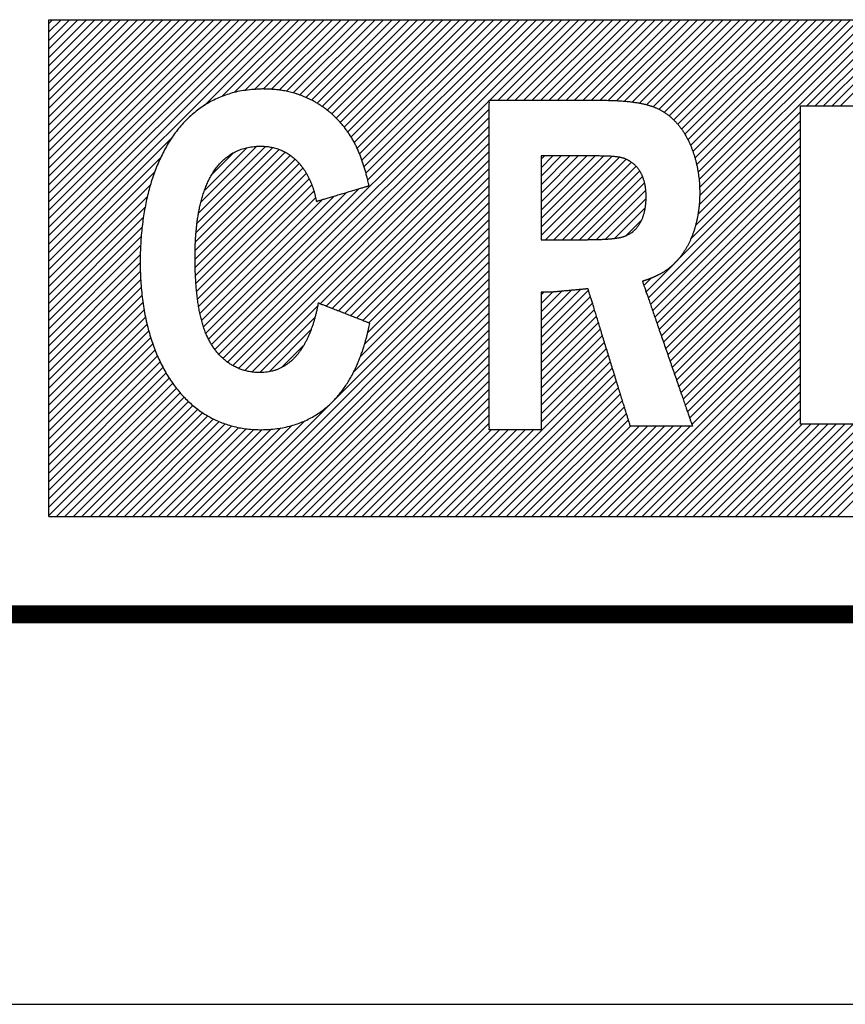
# Model space of a CAD drawing. Header units: millimetres. Extents: x 0 to 420, y -2 to 297.
# Tile 7 of 18: x 363 to 377, y 0 to 16. Entities that reach past the tile are written whole.
import ezdxf

# ---------------------------------------------------------------- set-up
doc = ezdxf.new("R2010")
doc.units = ezdxf.units.MM
doc.header["$LTSCALE"] = 23.1
doc.layers.get('0').update_dxf_attribs({"linetype": 'CONTINUOUS'})

msp = doc.modelspace()

# ---------------------------------------------------------------- linework, layer by layer
at = {"color": 7, "linetype": 'Continuous'}
for p, q in [((363.732, 16.347), (363.795, 16.41)), ((363.732, 16.205), (363.936, 16.41)), ((363.732, 16.064), (364.078, 16.41)), ((363.732, 15.922), (364.219, 16.41)), ((363.732, 15.781), (364.361, 16.41)), ((363.732, 15.64), (364.502, 16.41)), ((363.732, 15.498), (364.643, 16.41)), ((363.732, 15.357), (364.785, 16.41)), ((363.732, 15.215), (364.926, 16.41)), ((363.732, 15.074), (365.068, 16.41)), ((363.732, 14.933), (365.209, 16.41)), ((363.732, 14.791), (365.351, 16.41)), ((363.732, 14.65), (365.492, 16.41)), ((363.732, 14.508), (365.633, 16.41)), ((363.732, 14.367), (365.775, 16.41)), ((363.732, 14.225), (365.916, 16.41)), ((363.732, 14.084), (366.058, 16.41)), ((363.732, 13.943), (366.199, 16.41)), ((363.732, 13.801), (366.34, 16.41)), ((363.732, 13.66), (366.482, 16.41)), ((363.732, 13.518), (366.623, 16.41)), ((363.732, 13.377), (366.765, 16.41)), ((363.732, 13.235), (366.906, 16.41)), ((363.732, 13.094), (367.048, 16.41)), ((363.732, 12.953), (367.189, 16.41)), ((363.732, 12.811), (367.33, 16.41)), ((363.732, 12.67), (367.472, 16.41)), ((363.732, 12.528), (367.613, 16.41)), ((366.327, 14.982), (367.755, 16.41)), ((366.443, 10.997), (371.856, 16.41)), ((366.5, 10.912), (371.997, 16.41)), ((366.564, 10.835), (372.139, 16.41)), ((366.615, 15.129), (367.896, 16.41)), ((366.634, 10.764), (372.28, 16.41)), ((366.822, 15.194), (368.038, 16.41)), ((366.999, 15.229), (368.179, 16.41)), ((367.158, 15.247), (368.32, 16.41)), ((367.306, 15.254), (368.462, 16.41)), ((367.443, 15.25), (368.603, 16.41)), ((367.572, 15.237), (368.745, 16.41)), ((367.693, 15.217), (368.886, 16.41)), ((367.806, 15.189), (369.027, 16.41)), ((367.914, 15.155), (369.169, 16.41)), ((368.015, 15.115), (369.31, 16.41)), ((368.111, 15.069), (369.452, 16.41)), ((368.202, 15.019), (369.593, 16.41)), ((368.288, 14.963), (369.735, 16.41)), ((368.369, 14.903), (369.876, 16.41)), ((368.446, 14.839), (370.017, 16.41)), ((368.519, 14.77), (370.159, 16.41)), ((368.588, 14.698), (370.3, 16.41)), ((368.653, 14.621), (370.442, 16.41)), ((368.714, 14.541), (370.583, 16.41)), ((368.77, 14.455), (370.725, 16.41)), ((368.821, 14.365), (370.866, 16.41)), ((368.869, 14.271), (371.007, 16.41)), ((368.911, 14.172), (371.149, 16.41)), ((368.95, 14.07), (371.29, 16.41)), ((368.985, 13.963), (371.432, 16.41)), ((369.017, 13.854), (371.573, 16.41)), ((369.046, 13.741), (371.714, 16.41)), ((371.079, 15.068), (372.422, 16.41)), ((371.221, 15.068), (372.563, 16.41)), ((371.362, 15.068), (372.704, 16.41)), ((371.504, 15.068), (372.846, 16.41)), ((371.645, 15.068), (372.987, 16.41)), ((371.786, 15.068), (373.129, 16.41)), ((371.928, 15.068), (373.27, 16.41)), ((372.069, 15.068), (373.412, 16.41)), ((372.211, 15.068), (373.553, 16.41)), ((372.352, 15.068), (373.694, 16.41)), ((372.494, 15.068), (373.836, 16.41)), ((372.635, 15.068), (373.977, 16.41)), ((372.776, 15.068), (374.119, 16.41)), ((372.918, 15.068), (374.26, 16.41)), ((373.057, 15.066), (374.401, 16.41)), ((373.193, 15.06), (374.543, 16.41)), ((373.326, 15.051), (374.684, 16.41)), ((373.454, 15.038), (374.826, 16.41)), ((373.576, 15.019), (374.967, 16.41)), ((373.692, 14.993), (375.109, 16.41)), ((373.8, 14.96), (375.25, 16.41)), ((373.9, 14.918), (375.391, 16.41)), ((373.989, 14.866), (375.533, 16.41)), ((374.07, 14.806), (375.674, 16.41)), ((374.145, 14.739), (375.816, 16.41)), ((374.213, 14.666), (375.957, 16.41)), ((374.275, 14.586), (376.099, 16.41)), ((374.33, 14.5), (376.24, 16.41)), ((374.381, 14.409), (376.381, 16.41)), ((374.426, 14.313), (376.523, 16.41)), ((374.465, 14.211), (376.664, 16.41)), ((374.499, 14.103), (376.806, 16.41)), ((374.527, 13.99), (376.947, 16.41)), ((374.55, 13.871), (377.089, 16.41)), ((374.566, 13.746), (377.23, 16.41)), ((374.569, 13.324), (377.654, 16.41)), ((374.576, 13.615), (377.371, 16.41)), ((374.577, 13.474), (377.513, 16.41)), ((376.36, 14.974), (377.796, 16.41)), ((376.501, 14.974), (377.937, 16.41)), ((376.643, 14.974), (378.078, 16.41)), ((376.784, 14.974), (378.22, 16.41)), ((376.925, 14.974), (378.361, 16.41)), ((366.712, 10.701), (371.072, 15.06)), ((376.258, 14.974), (379.243, 14.974)), ((376.258, 9.669), (376.258, 14.974)), ((366.799, 10.645), (371.072, 14.918)), ((366.894, 10.599), (371.072, 14.777)), ((374.548, 13.162), (376.258, 14.872)), ((366.999, 10.563), (371.072, 14.636)), ((374.507, 12.98), (376.258, 14.73)), ((368.252, 11.675), (371.072, 14.494)), ((374.16, 12.35), (376.258, 14.448)), ((374.433, 12.764), (376.258, 14.589)), ((363.732, 12.387), (365.777, 14.433)), ((366.202, 13.019), (367.464, 14.28)), ((366.228, 13.186), (367.341, 14.299)), ((366.267, 13.367), (367.2, 14.3)), ((366.33, 13.571), (367.037, 14.278)), ((368.354, 11.635), (371.072, 14.353)), ((373.721, 11.769), (376.258, 14.306)), ((366.171, 12.564), (367.756, 14.149)), ((366.176, 12.709), (367.669, 14.203)), ((366.186, 12.861), (367.572, 14.247)), ((366.454, 13.836), (366.81, 14.192)), ((368.455, 11.595), (371.072, 14.211)), ((371.935, 14.084), (371.99, 14.139)), ((371.935, 13.943), (372.131, 14.139)), ((371.935, 13.802), (372.272, 14.139)), ((371.935, 13.66), (372.414, 14.139)), ((371.935, 13.519), (372.555, 14.139)), ((371.935, 13.377), (372.697, 14.139)), ((371.935, 13.236), (372.838, 14.139)), ((371.935, 13.095), (372.977, 14.137)), ((371.935, 12.953), (373.113, 14.132)), ((371.935, 12.812), (373.24, 14.117)), ((373.757, 11.664), (376.258, 14.165)), ((363.732, 12.246), (365.597, 14.111)), ((366.17, 12.421), (367.835, 14.086)), ((366.172, 12.282), (367.905, 14.015)), ((368.557, 11.555), (371.072, 14.07)), ((372.008, 12.743), (373.35, 14.085)), ((372.149, 12.743), (373.44, 14.034)), ((372.29, 12.743), (373.517, 13.969)), ((373.793, 11.559), (376.258, 14.023)), ((363.732, 12.104), (365.495, 13.868)), ((366.177, 12.145), (367.968, 13.936)), ((366.184, 12.011), (368.024, 13.85)), ((368.658, 11.515), (371.072, 13.928)), ((368.76, 11.475), (371.072, 13.787)), ((372.432, 12.743), (373.579, 13.89)), ((372.573, 12.743), (373.626, 13.796)), ((373.83, 11.454), (376.258, 13.882)), ((363.732, 11.963), (365.425, 13.656)), ((366.195, 11.881), (368.073, 13.758)), ((366.21, 11.754), (368.114, 13.658)), ((368.861, 11.435), (371.072, 13.646)), ((372.715, 12.744), (373.66, 13.689)), ((373.866, 11.349), (376.258, 13.74)), ((363.732, 11.821), (365.375, 13.464)), ((366.228, 11.631), (368.15, 13.552)), ((366.311, 11.289), (368.494, 13.472)), ((366.349, 11.185), (368.695, 13.532)), ((366.392, 11.088), (368.896, 13.592)), ((368.963, 11.395), (371.072, 13.504)), ((372.859, 12.746), (373.68, 13.567)), ((373.902, 11.244), (376.258, 13.599)), ((373.938, 11.138), (376.258, 13.458)), ((366.251, 11.512), (368.179, 13.44)), ((366.278, 11.398), (368.293, 13.412)), ((369.064, 11.356), (371.072, 13.363)), ((373.006, 12.752), (373.685, 13.43)), ((373.975, 11.033), (376.258, 13.316)), ((363.732, 11.68), (365.337, 13.285)), ((369.047, 11.196), (371.072, 13.221)), ((373.161, 12.766), (373.671, 13.275)), ((374.011, 10.928), (376.258, 13.175)), ((363.732, 11.538), (365.309, 13.116)), ((368.994, 11.003), (371.072, 13.08)), ((373.345, 12.808), (373.614, 13.077)), ((374.047, 10.823), (376.258, 13.033)), ((363.732, 11.397), (365.288, 12.953)), ((368.922, 10.789), (371.072, 12.939)), ((374.083, 10.718), (376.258, 12.892)), ((363.732, 11.256), (365.273, 12.797)), ((363.732, 11.114), (365.262, 12.645)), ((368.486, 10.07), (371.072, 12.656)), ((368.81, 10.535), (371.072, 12.797)), ((374.12, 10.613), (376.258, 12.751)), ((363.732, 10.973), (365.258, 12.499)), ((366.689, 8.132), (371.072, 12.514)), ((374.156, 10.507), (376.258, 12.609)), ((363.732, 10.831), (365.256, 12.356)), ((366.83, 8.132), (371.072, 12.373)), ((373.684, 11.874), (374.155, 12.345)), ((374.192, 10.402), (376.258, 12.468)), ((374.228, 10.297), (376.258, 12.326)), ((363.732, 10.69), (365.258, 12.216)), ((366.972, 8.132), (371.072, 12.231)), ((374.265, 10.192), (376.258, 12.185)), ((363.732, 10.548), (365.265, 12.081)), ((367.113, 8.132), (371.072, 12.09)), ((373.648, 11.98), (373.771, 12.102)), ((374.301, 10.087), (376.258, 12.043)), ((363.732, 10.407), (365.273, 11.948)), ((363.732, 10.266), (365.286, 11.82)), ((367.255, 8.132), (371.072, 11.949)), ((371.935, 11.256), (372.592, 11.913)), ((371.935, 11.115), (372.724, 11.904)), ((371.935, 11.397), (372.436, 11.899)), ((371.935, 11.539), (372.28, 11.885)), ((371.935, 11.68), (372.125, 11.87)), ((371.935, 11.822), (371.982, 11.869)), ((374.337, 9.982), (376.258, 11.902)), ((363.732, 10.124), (365.302, 11.695)), ((367.396, 8.132), (371.072, 11.807)), ((367.537, 8.132), (371.072, 11.666)), ((371.935, 10.973), (372.757, 11.795)), ((371.935, 10.832), (372.79, 11.687)), ((374.374, 9.877), (376.258, 11.761)), ((363.732, 9.983), (365.321, 11.572)), ((367.115, 10.538), (368.211, 11.634)), ((367.679, 8.132), (371.072, 11.524)), ((371.935, 10.69), (372.824, 11.579)), ((374.41, 9.771), (376.258, 11.619)), ((363.732, 9.841), (365.344, 11.454)), ((363.732, 9.7), (365.369, 11.337)), ((367.248, 10.529), (368.167, 11.448)), ((367.82, 8.132), (371.072, 11.383)), ((371.935, 10.549), (372.857, 11.471)), ((371.935, 10.407), (372.89, 11.363)), ((373.053, 8.132), (376.258, 11.336)), ((374.446, 9.666), (376.258, 11.478)), ((363.732, 9.558), (365.398, 11.225)), ((367.402, 10.542), (368.101, 11.241)), ((367.962, 8.132), (371.072, 11.241)), ((371.935, 10.266), (372.923, 11.255)), ((373.194, 8.132), (376.258, 11.195)), ((363.732, 9.417), (365.43, 11.115)), ((363.732, 9.276), (365.465, 11.009)), ((368.103, 8.132), (371.072, 11.1)), ((371.935, 10.125), (372.957, 11.147)), ((371.935, 9.983), (372.99, 11.038)), ((373.336, 8.132), (376.258, 11.053)), ((363.732, 9.134), (365.503, 10.906)), ((367.618, 10.616), (367.973, 10.972)), ((368.245, 8.132), (371.072, 10.959)), ((371.935, 9.842), (373.023, 10.93)), ((373.477, 8.132), (376.258, 10.912)), ((363.732, 8.993), (365.544, 10.805)), ((363.732, 8.851), (365.589, 10.708)), ((368.386, 8.132), (371.072, 10.817)), ((368.527, 8.132), (371.072, 10.676)), ((370.507, 8.132), (373.09, 10.714)), ((371.935, 9.7), (373.056, 10.822)), ((373.619, 8.132), (376.258, 10.771)), ((363.732, 8.71), (365.635, 10.613)), ((363.732, 8.569), (365.686, 10.523)), ((368.669, 8.132), (371.072, 10.534)), ((370.649, 8.132), (373.123, 10.606)), ((373.76, 8.132), (376.258, 10.629)), ((363.732, 8.427), (365.74, 10.435)), ((363.732, 8.286), (365.797, 10.351)), ((368.81, 8.132), (371.072, 10.393)), ((370.79, 8.132), (373.156, 10.498)), ((370.932, 8.132), (373.19, 10.39)), ((373.901, 8.132), (376.258, 10.488)), ((374.043, 8.132), (376.258, 10.346)), ((363.732, 8.144), (365.858, 10.27)), ((363.86, 8.132), (365.921, 10.192)), ((368.952, 8.132), (371.072, 10.252)), ((371.073, 8.132), (373.223, 10.281)), ((374.184, 8.132), (376.258, 10.205)), ((364.002, 8.132), (365.989, 10.119)), ((364.143, 8.132), (366.06, 10.048)), ((366.547, 8.132), (368.453, 10.037)), ((369.093, 8.132), (371.072, 10.11)), ((371.214, 8.132), (373.256, 10.173)), ((371.356, 8.132), (373.289, 10.065)), ((374.326, 8.132), (376.258, 10.064)), ((364.285, 8.132), (366.134, 9.981)), ((364.426, 8.132), (366.214, 9.919)), ((364.568, 8.132), (366.296, 9.86)), ((369.234, 8.132), (371.072, 9.969)), ((371.497, 8.132), (373.323, 9.957)), ((371.639, 8.132), (373.356, 9.849)), ((374.467, 8.132), (376.258, 9.922)), ((364.709, 8.132), (366.383, 9.806)), ((364.85, 8.132), (366.476, 9.757)), ((364.992, 8.132), (366.573, 9.712)), ((366.406, 8.132), (367.998, 9.724)), ((369.376, 8.132), (371.072, 9.827)), ((369.517, 8.132), (371.072, 9.686)), ((371.78, 8.132), (373.389, 9.741)), ((374.608, 8.132), (376.258, 9.781)), ((365.133, 8.132), (366.674, 9.672)), ((365.275, 8.132), (366.783, 9.64)), ((365.416, 8.132), (366.898, 9.613)), ((365.558, 8.132), (367.019, 9.593)), ((365.699, 8.132), (367.147, 9.58)), ((365.84, 8.132), (367.287, 9.578)), ((365.982, 8.132), (367.436, 9.586)), ((366.123, 8.132), (367.598, 9.607)), ((366.265, 8.132), (367.78, 9.647)), ((369.659, 8.132), (371.102, 9.575)), ((369.8, 8.132), (371.243, 9.575)), ((369.942, 8.132), (371.385, 9.575)), ((370.083, 8.132), (371.526, 9.575)), ((370.224, 8.132), (371.668, 9.575)), ((370.366, 8.132), (371.809, 9.575)), ((371.921, 8.132), (373.426, 9.636)), ((372.063, 8.132), (373.567, 9.636)), ((372.204, 8.132), (373.709, 9.636)), ((372.346, 8.132), (373.85, 9.636)), ((372.487, 8.132), (373.992, 9.636)), ((372.629, 8.132), (374.133, 9.636)), ((372.77, 8.132), (374.275, 9.636)), ((372.911, 8.132), (374.416, 9.636)), ((374.75, 8.132), (376.287, 9.669)), ((374.891, 8.132), (376.429, 9.669)), ((375.033, 8.132), (376.57, 9.669)), ((375.174, 8.132), (376.712, 9.669)), ((375.316, 8.132), (376.853, 9.669)), ((375.457, 8.132), (376.994, 9.669)), ((375.598, 8.132), (377.136, 9.669)), ((375.74, 8.132), (377.277, 9.669)), ((375.881, 8.132), (377.419, 9.669)), ((376.023, 8.132), (377.56, 9.669)), ((376.164, 8.132), (377.701, 9.669)), ((379.316, 9.669), (376.258, 9.669)), ((376.306, 8.132), (377.843, 9.669)), ((376.447, 8.132), (377.984, 9.669)), ((376.588, 8.132), (378.126, 9.669)), ((376.73, 8.132), (378.267, 9.669)), ((376.871, 8.132), (378.409, 9.669)), ((0, 0), (420, 0))]:
    msp.add_line(p, q, dxfattribs=at)
at = {"color": 2, "linetype": 'Continuous'}
for p, q in [((363.732, 16.41), (394.306, 16.41)), ((363.732, 8.132), (363.732, 16.41)), ((363.732, 8.132), (394.306, 8.132))]:
    msp.add_line(p, q, dxfattribs=at)
at = {"color": 7, "linetype": 'Continuous', "const_width": 0.3}
msp.add_lwpolyline([(415, 6.5), (5, 6.5)], dxfattribs=at)
at = {"color": 7, "linetype": 'Continuous'}
for points, knots in [([(369.081, 11.349), (369.078, 11.334), (369.071, 11.302), (369.06, 11.253), (369.047, 11.198), (369.033, 11.139), (369.016, 11.076), (368.997, 11.01), (368.976, 10.941), (368.952, 10.869), (368.925, 10.795), (368.895, 10.719), (368.863, 10.642), (368.826, 10.565), (368.786, 10.487), (368.743, 10.41), (368.695, 10.333), (368.643, 10.257), (368.587, 10.183), (368.526, 10.111), (368.46, 10.042), (368.39, 9.975), (368.314, 9.912), (368.233, 9.853), (368.146, 9.799), (368.054, 9.748), (367.956, 9.704), (367.852, 9.665), (367.741, 9.633), (367.623, 9.607), (367.499, 9.589), (367.372, 9.578), (367.247, 9.576), (367.126, 9.58), (367.012, 9.591), (366.903, 9.609), (366.796, 9.634), (366.692, 9.665), (366.591, 9.702), (366.493, 9.745), (366.398, 9.795), (366.306, 9.851), (366.218, 9.913), (366.132, 9.98), (366.05, 10.054), (365.972, 10.133), (365.897, 10.218), (365.826, 10.308), (365.758, 10.404), (365.694, 10.505), (365.635, 10.611), (365.579, 10.723), (365.527, 10.839), (365.48, 10.961), (365.437, 11.087), (365.398, 11.218), (365.364, 11.354), (365.334, 11.494), (365.309, 11.639), (365.288, 11.788), (365.272, 11.941), (365.261, 12.099), (365.256, 12.259), (365.255, 12.416), (365.258, 12.567), (365.265, 12.713), (365.277, 12.857), (365.292, 12.999), (365.311, 13.14), (365.335, 13.278), (365.362, 13.414), (365.394, 13.546), (365.43, 13.676), (365.47, 13.802), (365.515, 13.925), (365.564, 14.044), (365.618, 14.159), (365.675, 14.27), (365.738, 14.376), (365.804, 14.477), (365.876, 14.573), (365.952, 14.664), (366.033, 14.75), (366.118, 14.829), (366.209, 14.903), (366.303, 14.97), (366.403, 15.031), (366.508, 15.086), (366.618, 15.132), (366.731, 15.172), (366.85, 15.206), (366.978, 15.23), (367.109, 15.244), (367.22, 15.252), (367.297, 15.256), (367.342, 15.254), (367.374, 15.253), (367.405, 15.252), (367.436, 15.25), (367.471, 15.248), (367.507, 15.245), (367.544, 15.241), (367.584, 15.236), (367.624, 15.23), (367.666, 15.222), (367.71, 15.213), (367.754, 15.203), (367.8, 15.191), (367.846, 15.178), (367.893, 15.162), (367.941, 15.145), (367.99, 15.126), (368.039, 15.105), (368.089, 15.081), (368.139, 15.055), (368.19, 15.027), (368.24, 14.996), (368.29, 14.963), (368.341, 14.926), (368.391, 14.887), (368.441, 14.845), (368.491, 14.799), (368.54, 14.751), (368.587, 14.701), (368.628, 14.652), (368.662, 14.611), (368.687, 14.579), (368.707, 14.551), (368.725, 14.524), (368.744, 14.496), (368.762, 14.468), (368.78, 14.439), (368.797, 14.41), (368.813, 14.381), (368.829, 14.351), (368.845, 14.321), (368.859, 14.291), (368.874, 14.26), (368.888, 14.229), (368.901, 14.198), (368.914, 14.166), (368.927, 14.134), (368.939, 14.102), (368.95, 14.069), (368.962, 14.036), (368.973, 14.003), (368.983, 13.969), (368.994, 13.935), (369.004, 13.901), (369.014, 13.866), (369.023, 13.831), (369.032, 13.795), (369.041, 13.759), (369.051, 13.722), (369.06, 13.683), (369.066, 13.661), (369.069, 13.638), (369.057, 13.642), (369.046, 13.637), (369.03, 13.631), (369.01, 13.625), (368.985, 13.618), (368.957, 13.61), (368.927, 13.601), (368.893, 13.591), (368.857, 13.58), (368.819, 13.569), (368.78, 13.557), (368.739, 13.545), (368.697, 13.532), (368.655, 13.52), (368.612, 13.507), (368.57, 13.495), (368.528, 13.482), (368.487, 13.47), (368.447, 13.458), (368.408, 13.447), (368.372, 13.436), (368.338, 13.426), (368.307, 13.417), (368.279, 13.408), (368.254, 13.401), (368.232, 13.395), (368.214, 13.391), (368.204, 13.381), (368.188, 13.382), (368.187, 13.411), (368.177, 13.443), (368.167, 13.494), (368.152, 13.548), (368.136, 13.601), (368.118, 13.651), (368.099, 13.699), (368.079, 13.746), (368.057, 13.791), (368.034, 13.834), (368.01, 13.876), (367.984, 13.915), (367.957, 13.953), (367.929, 13.988), (367.9, 14.022), (367.869, 14.054), (367.838, 14.084), (367.805, 14.113), (367.772, 14.139), (367.737, 14.163), (367.702, 14.186), (367.665, 14.206), (367.628, 14.225), (367.589, 14.241), (367.55, 14.256), (367.51, 14.269), (367.47, 14.28), (367.428, 14.288), (367.386, 14.294), (367.344, 14.299), (367.298, 14.304), (367.234, 14.303), (367.149, 14.296), (367.052, 14.284), (366.96, 14.261), (366.877, 14.228), (366.801, 14.19), (366.729, 14.145), (366.664, 14.093), (366.604, 14.036), (366.549, 13.974), (366.498, 13.908), (366.453, 13.837), (366.412, 13.764), (366.375, 13.687), (366.342, 13.608), (366.313, 13.527), (366.287, 13.445), (366.265, 13.363), (366.246, 13.28), (366.229, 13.198), (366.215, 13.116), (366.204, 13.036), (366.195, 12.958), (366.187, 12.883), (366.181, 12.811), (366.177, 12.742), (366.174, 12.678), (366.172, 12.618), (366.171, 12.564), (366.171, 12.516), (366.17, 12.47), (366.17, 12.425), (366.171, 12.378), (366.171, 12.33), (366.172, 12.28), (366.173, 12.23), (366.175, 12.18), (366.177, 12.131), (366.18, 12.082), (366.183, 12.033), (366.186, 11.984), (366.19, 11.935), (366.194, 11.887), (366.199, 11.84), (366.205, 11.792), (366.211, 11.746), (366.217, 11.699), (366.224, 11.653), (366.232, 11.608), (366.24, 11.563), (366.249, 11.519), (366.259, 11.475), (366.269, 11.433), (366.28, 11.39), (366.292, 11.349), (366.304, 11.308), (366.317, 11.269), (366.331, 11.23), (366.346, 11.191), (366.361, 11.154), (366.377, 11.118), (366.394, 11.083), (366.411, 11.051), (366.428, 11.021), (366.445, 10.992), (366.463, 10.964), (366.482, 10.936), (366.502, 10.909), (366.522, 10.883), (366.544, 10.857), (366.566, 10.832), (366.589, 10.808), (366.612, 10.784), (366.637, 10.762), (366.662, 10.74), (366.688, 10.719), (366.715, 10.699), (366.742, 10.68), (366.77, 10.662), (366.799, 10.645), (366.829, 10.629), (366.859, 10.614), (366.89, 10.6), (366.922, 10.587), (366.955, 10.575), (366.988, 10.565), (367.022, 10.556), (367.056, 10.548), (367.092, 10.541), (367.128, 10.536), (367.163, 10.532), (367.2, 10.529), (367.242, 10.528), (367.29, 10.529), (367.344, 10.532), (367.397, 10.54), (367.448, 10.55), (367.497, 10.564), (367.545, 10.581), (367.59, 10.601), (367.634, 10.624), (367.676, 10.649), (367.717, 10.677), (367.755, 10.707), (367.792, 10.74), (367.827, 10.775), (367.861, 10.813), (367.893, 10.852), (367.924, 10.894), (367.953, 10.937), (367.98, 10.982), (368.006, 11.028), (368.031, 11.077), (368.055, 11.126), (368.077, 11.177), (368.097, 11.229), (368.117, 11.282), (368.135, 11.337), (368.152, 11.392), (368.168, 11.447), (368.182, 11.505), (368.196, 11.562), (368.206, 11.616), (368.218, 11.653), (368.216, 11.685), (368.234, 11.69), (368.242, 11.676), (368.259, 11.671), (368.279, 11.664), (368.303, 11.655), (368.33, 11.644), (368.36, 11.632), (368.393, 11.619), (368.429, 11.605), (368.466, 11.591), (368.504, 11.576), (368.544, 11.56), (368.585, 11.544), (368.627, 11.527), (368.669, 11.511), (368.71, 11.495), (368.751, 11.479), (368.791, 11.463), (368.83, 11.448), (368.868, 11.433), (368.903, 11.419), (368.937, 11.406), (368.967, 11.394), (368.995, 11.383), (369.019, 11.373), (369.041, 11.365), (369.061, 11.357), (369.075, 11.351), (369.081, 11.349)], [0, 0, 0, 0, 0.001994, 0.004202, 0.006641, 0.009284, 0.012119, 0.015116, 0.018274, 0.021568, 0.02499, 0.028522, 0.032152, 0.03587, 0.039668, 0.043532, 0.047456, 0.051441, 0.055479, 0.059565, 0.063711, 0.067913, 0.072184, 0.076529, 0.080968, 0.085514, 0.090192, 0.095007, 0.099985, 0.105195, 0.110694, 0.116298, 0.121797, 0.127055, 0.131986, 0.136739, 0.141471, 0.14618, 0.150856, 0.155502, 0.160153, 0.164814, 0.169502, 0.174225, 0.178997, 0.183833, 0.18874, 0.19373, 0.198809, 0.20399, 0.20928, 0.214683, 0.220211, 0.225868, 0.231658, 0.237588, 0.243661, 0.249887, 0.256269, 0.2628, 0.269483, 0.276356, 0.283399, 0.290312, 0.296801, 0.303074, 0.309346, 0.3156, 0.321763, 0.327845, 0.33385, 0.339776, 0.345618, 0.351379, 0.357047, 0.362631, 0.36813, 0.373549, 0.378886, 0.384152, 0.389349, 0.394491, 0.39959, 0.404656, 0.409702, 0.414744, 0.419801, 0.424911, 0.430109, 0.435323, 0.440552, 0.446174, 0.45235, 0.457657, 0.460689, 0.462318, 0.4636, 0.464872, 0.466268, 0.46777, 0.469343, 0.470985, 0.472701, 0.474489, 0.476346, 0.478264, 0.480247, 0.482288, 0.484386, 0.486545, 0.488762, 0.491035, 0.493367, 0.495754, 0.498199, 0.500705, 0.503272, 0.5059, 0.508603, 0.511365, 0.514194, 0.51712, 0.520159, 0.523201, 0.52607, 0.52845, 0.530088, 0.531413, 0.532846, 0.534353, 0.535825, 0.537278, 0.538735, 0.540197, 0.541656, 0.543118, 0.544582, 0.546051, 0.547524, 0.549003, 0.550486, 0.551974, 0.553476, 0.554981, 0.556496, 0.558024, 0.559559, 0.561106, 0.562659, 0.564233, 0.56583, 0.56741, 0.568963, 0.57064, 0.572508, 0.573929, 0.574342, 0.574647, 0.575181, 0.575936, 0.576877, 0.577979, 0.579242, 0.580643, 0.582169, 0.583804, 0.58553, 0.587328, 0.589186, 0.591084, 0.593009, 0.594943, 0.596868, 0.598775, 0.600642, 0.60245, 0.60419, 0.605838, 0.607382, 0.60881, 0.610094, 0.611228, 0.612187, 0.612974, 0.613584, 0.613955, 0.614842, 0.616488, 0.618823, 0.621394, 0.623794, 0.626072, 0.628324, 0.630545, 0.632712, 0.634836, 0.636913, 0.638955, 0.64096, 0.642933, 0.644872, 0.646789, 0.648678, 0.650546, 0.652396, 0.654231, 0.65606, 0.657874, 0.659688, 0.661496, 0.663314, 0.665124, 0.666939, 0.668788, 0.67069, 0.672505, 0.674244, 0.676754, 0.68079, 0.685362, 0.689441, 0.69318, 0.696879, 0.700546, 0.704152, 0.70774, 0.711326, 0.71494, 0.718574, 0.72224, 0.725936, 0.729649, 0.733376, 0.737108, 0.740829, 0.744522, 0.748176, 0.751766, 0.75528, 0.758696, 0.76199, 0.765144, 0.768133, 0.770945, 0.773561, 0.775919, 0.777969, 0.779879, 0.781812, 0.783835, 0.78598, 0.788169, 0.790341, 0.792487, 0.794634, 0.796778, 0.798909, 0.801029, 0.803142, 0.805235, 0.807317, 0.809389, 0.811438, 0.813472, 0.815489, 0.817484, 0.819462, 0.821421, 0.823355, 0.825271, 0.827159, 0.829028, 0.830875, 0.832694, 0.834492, 0.836268, 0.838018, 0.839746, 0.841424, 0.843024, 0.844505, 0.845942, 0.847391, 0.848851, 0.850308, 0.85176, 0.853206, 0.854655, 0.856101, 0.857551, 0.858998, 0.860445, 0.861893, 0.863342, 0.864793, 0.866248, 0.867706, 0.869171, 0.870643, 0.872119, 0.873605, 0.875104, 0.876614, 0.878136, 0.879664, 0.881224, 0.882821, 0.88439, 0.88591, 0.887643, 0.889832, 0.89223, 0.894562, 0.896825, 0.899039, 0.901227, 0.903382, 0.905522, 0.907651, 0.909776, 0.911909, 0.914053, 0.916212, 0.918394, 0.920601, 0.92283, 0.925092, 0.927381, 0.9297, 0.932048, 0.934429, 0.936837, 0.939271, 0.941736, 0.944227, 0.946722, 0.949221, 0.951787, 0.954447, 0.956903, 0.958796, 0.959888, 0.960229, 0.96084, 0.961602, 0.962536, 0.963652, 0.964926, 0.966341, 0.967878, 0.969525, 0.971262, 0.973075, 0.974951, 0.976864, 0.978805, 0.980755, 0.982701, 0.984619, 0.986503, 0.988327, 0.990078, 0.991737, 0.993301, 0.994742, 0.996034, 0.997146, 0.998148, 0.999105, 1, 1, 1, 1]), ([(373.925, 12.175), (373.938, 12.182), (373.965, 12.198), (374.004, 12.222), (374.042, 12.249), (374.079, 12.277), (374.115, 12.307), (374.149, 12.339), (374.182, 12.372), (374.214, 12.407), (374.244, 12.443), (374.274, 12.481), (374.302, 12.521), (374.328, 12.561), (374.354, 12.604), (374.378, 12.647), (374.401, 12.692), (374.422, 12.738), (374.442, 12.785), (374.461, 12.833), (374.479, 12.883), (374.495, 12.933), (374.509, 12.984), (374.523, 13.036), (374.535, 13.089), (374.545, 13.143), (374.554, 13.198), (374.562, 13.253), (374.568, 13.309), (374.573, 13.366), (374.576, 13.423), (374.578, 13.48), (374.578, 13.536), (374.577, 13.59), (374.575, 13.644), (374.572, 13.697), (374.567, 13.751), (374.56, 13.805), (374.553, 13.859), (374.544, 13.913), (374.533, 13.967), (374.521, 14.021), (374.507, 14.074), (374.493, 14.127), (374.476, 14.179), (374.458, 14.231), (374.439, 14.282), (374.418, 14.332), (374.395, 14.381), (374.371, 14.43), (374.345, 14.477), (374.318, 14.522), (374.289, 14.567), (374.258, 14.61), (374.225, 14.652), (374.191, 14.692), (374.155, 14.73), (374.118, 14.766), (374.078, 14.801), (374.037, 14.833), (373.994, 14.863), (373.95, 14.891), (373.909, 14.913), (373.877, 14.929), (373.856, 14.939), (373.842, 14.943), (373.829, 14.948), (373.814, 14.955), (373.797, 14.961), (373.78, 14.967), (373.762, 14.973), (373.743, 14.979), (373.723, 14.985), (373.701, 14.991), (373.678, 14.997), (373.654, 15.002), (373.629, 15.008), (373.602, 15.014), (373.574, 15.019), (373.544, 15.025), (373.512, 15.03), (373.478, 15.035), (373.443, 15.039), (373.406, 15.044), (373.367, 15.048), (373.325, 15.052), (373.282, 15.055), (373.236, 15.058), (373.188, 15.061), (373.138, 15.063), (373.086, 15.065), (373.028, 15.066), (372.97, 15.067), (372.923, 15.068), (372.894, 15.068), (372.874, 15.068), (372.851, 15.068), (372.819, 15.068), (372.777, 15.068), (372.727, 15.068), (372.671, 15.068), (372.607, 15.068), (372.538, 15.068), (372.464, 15.068), (372.385, 15.068), (372.303, 15.068), (372.219, 15.068), (372.132, 15.068), (372.044, 15.068), (371.955, 15.068), (371.867, 15.068), (371.78, 15.068), (371.694, 15.068), (371.611, 15.068), (371.531, 15.068), (371.455, 15.068), (371.384, 15.068), (371.319, 15.068), (371.259, 15.068), (371.207, 15.068), (371.162, 15.068), (371.126, 15.068), (371.098, 15.067), (371.083, 15.066), (371.068, 15.07), (371.076, 15.037), (371.069, 15), (371.073, 14.917), (371.071, 14.814), (371.072, 14.682), (371.072, 14.528), (371.072, 14.352), (371.072, 14.157), (371.072, 13.945), (371.072, 13.718), (371.072, 13.479), (371.072, 13.23), (371.072, 12.973), (371.072, 12.71), (371.072, 12.444), (371.072, 12.177), (371.072, 11.912), (371.072, 11.649), (371.072, 11.393), (371.072, 11.145), (371.072, 10.906), (371.072, 10.681), (371.072, 10.47), (371.072, 10.276), (371.072, 10.102), (371.072, 9.949), (371.071, 9.819), (371.073, 9.717), (371.07, 9.642), (371.075, 9.601), (371.068, 9.577), (371.077, 9.571), (371.085, 9.577), (371.098, 9.575), (371.116, 9.575), (371.137, 9.574), (371.163, 9.575), (371.191, 9.575), (371.222, 9.575), (371.256, 9.575), (371.292, 9.575), (371.33, 9.575), (371.37, 9.575), (371.41, 9.575), (371.452, 9.575), (371.493, 9.575), (371.535, 9.575), (371.577, 9.575), (371.618, 9.575), (371.658, 9.575), (371.697, 9.575), (371.734, 9.575), (371.769, 9.575), (371.801, 9.575), (371.831, 9.575), (371.858, 9.575), (371.881, 9.575), (371.9, 9.575), (371.916, 9.574), (371.926, 9.575), (371.933, 9.573), (371.937, 9.58), (371.933, 9.593), (371.935, 9.618), (371.934, 9.656), (371.935, 9.705), (371.935, 9.764), (371.935, 9.833), (371.935, 9.91), (371.935, 9.995), (371.935, 10.087), (371.935, 10.184), (371.935, 10.286), (371.935, 10.391), (371.935, 10.5), (371.935, 10.61), (371.935, 10.722), (371.935, 10.833), (371.935, 10.943), (371.935, 11.052), (371.935, 11.158), (371.935, 11.26), (371.935, 11.357), (371.935, 11.448), (371.935, 11.533), (371.935, 11.611), (371.935, 11.679), (371.935, 11.739), (371.934, 11.788), (371.935, 11.825), (371.934, 11.851), (371.935, 11.863), (371.934, 11.869), (371.936, 11.869), (371.939, 11.869), (371.942, 11.869), (371.946, 11.869), (371.95, 11.869), (371.956, 11.869), (371.962, 11.869), (371.968, 11.869), (371.975, 11.869), (371.983, 11.869), (371.99, 11.869), (371.999, 11.869), (372.007, 11.869), (372.015, 11.869), (372.024, 11.869), (372.032, 11.869), (372.04, 11.869), (372.049, 11.869), (372.057, 11.869), (372.064, 11.869), (372.071, 11.869), (372.078, 11.869), (372.085, 11.869), (372.09, 11.869), (372.095, 11.869), (372.1, 11.869), (372.103, 11.869), (372.106, 11.869), (372.107, 11.869), (372.109, 11.869), (372.111, 11.869), (372.116, 11.87), (372.124, 11.87), (372.136, 11.871), (372.15, 11.873), (372.167, 11.874), (372.186, 11.876), (372.208, 11.878), (372.231, 11.88), (372.256, 11.882), (372.283, 11.885), (372.31, 11.887), (372.339, 11.89), (372.368, 11.892), (372.397, 11.895), (372.427, 11.898), (372.456, 11.901), (372.485, 11.903), (372.514, 11.906), (372.541, 11.908), (372.568, 11.911), (372.593, 11.913), (372.616, 11.915), (372.638, 11.917), (372.658, 11.919), (372.675, 11.921), (372.689, 11.922), (372.701, 11.923), (372.709, 11.923), (372.714, 11.925), (372.72, 11.924), (372.719, 11.91), (372.729, 11.892), (372.738, 11.856), (372.752, 11.811), (372.769, 11.755), (372.79, 11.689), (372.813, 11.614), (372.838, 11.532), (372.866, 11.442), (372.895, 11.347), (372.926, 11.247), (372.958, 11.142), (372.991, 11.035), (373.025, 10.925), (373.059, 10.814), (373.093, 10.703), (373.127, 10.593), (373.161, 10.484), (373.193, 10.377), (373.225, 10.274), (373.255, 10.176), (373.284, 10.083), (373.311, 9.996), (373.335, 9.916), (373.357, 9.845), (373.376, 9.783), (373.392, 9.73), (373.405, 9.689), (373.414, 9.66), (373.418, 9.645), (373.421, 9.635), (373.429, 9.635), (373.44, 9.636), (373.457, 9.636), (373.478, 9.636), (373.505, 9.636), (373.535, 9.636), (373.57, 9.636), (373.608, 9.636), (373.649, 9.636), (373.693, 9.636), (373.739, 9.636), (373.786, 9.636), (373.835, 9.636), (373.885, 9.636), (373.935, 9.636), (373.985, 9.636), (374.035, 9.636), (374.084, 9.636), (374.132, 9.636), (374.178, 9.636), (374.222, 9.636), (374.264, 9.636), (374.302, 9.636), (374.337, 9.636), (374.369, 9.636), (374.396, 9.636), (374.418, 9.637), (374.436, 9.636), (374.447, 9.636), (374.457, 9.635), (374.455, 9.645), (374.448, 9.658), (374.439, 9.688), (374.424, 9.729), (374.406, 9.782), (374.384, 9.846), (374.358, 9.92), (374.33, 10.003), (374.299, 10.093), (374.265, 10.191), (374.23, 10.294), (374.192, 10.402), (374.154, 10.513), (374.114, 10.628), (374.074, 10.744), (374.034, 10.862), (373.993, 10.979), (373.953, 11.095), (373.914, 11.209), (373.876, 11.319), (373.839, 11.426), (373.804, 11.527), (373.771, 11.623), (373.741, 11.711), (373.713, 11.791), (373.689, 11.862), (373.668, 11.923), (373.651, 11.972), (373.637, 12.011), (373.63, 12.033), (373.624, 12.05), (373.633, 12.054), (373.641, 12.056), (373.651, 12.06), (373.662, 12.063), (373.672, 12.066), (373.682, 12.069), (373.692, 12.073), (373.702, 12.076), (373.712, 12.08), (373.722, 12.083), (373.732, 12.087), (373.742, 12.091), (373.752, 12.094), (373.761, 12.098), (373.771, 12.102), (373.781, 12.106), (373.791, 12.11), (373.801, 12.114), (373.81, 12.119), (373.82, 12.123), (373.83, 12.127), (373.839, 12.132), (373.849, 12.136), (373.859, 12.141), (373.868, 12.145), (373.877, 12.15), (373.889, 12.156), (373.905, 12.165), (373.918, 12.171), (373.925, 12.175)], [0, 0, 0, 0, 0.002127, 0.004247, 0.006371, 0.008495, 0.010625, 0.012769, 0.014924, 0.017091, 0.019274, 0.021473, 0.023692, 0.02593, 0.02819, 0.030475, 0.032782, 0.035107, 0.037459, 0.039838, 0.042237, 0.044657, 0.047105, 0.049579, 0.052072, 0.054592, 0.057137, 0.059699, 0.062281, 0.064897, 0.06755, 0.070177, 0.072724, 0.075208, 0.077661, 0.080117, 0.082597, 0.085092, 0.087601, 0.090114, 0.092635, 0.095155, 0.097683, 0.100206, 0.102723, 0.105234, 0.10774, 0.110238, 0.112723, 0.115198, 0.117659, 0.120111, 0.122551, 0.12498, 0.127399, 0.129808, 0.132214, 0.134616, 0.13701, 0.139419, 0.14184, 0.14425, 0.146551, 0.148316, 0.149176, 0.149668, 0.150334, 0.151142, 0.151944, 0.152765, 0.153636, 0.15456, 0.155528, 0.156547, 0.15762, 0.158753, 0.159949, 0.161206, 0.162538, 0.163937, 0.165411, 0.166965, 0.168599, 0.170322, 0.172131, 0.174035, 0.176029, 0.178131, 0.180356, 0.18264, 0.184973, 0.18759, 0.190573, 0.193011, 0.194062, 0.194617, 0.195659, 0.19721, 0.199143, 0.201415, 0.204035, 0.206955, 0.21014, 0.213555, 0.217167, 0.22094, 0.224841, 0.228829, 0.232882, 0.236958, 0.24102, 0.245041, 0.248979, 0.252806, 0.256483, 0.25998, 0.263253, 0.266282, 0.269018, 0.271441, 0.273497, 0.275177, 0.276435, 0.27722, 0.277501, 0.27819, 0.280352, 0.283918, 0.288792, 0.294823, 0.301965, 0.310071, 0.319076, 0.328834, 0.33928, 0.350286, 0.361761, 0.373589, 0.385673, 0.39791, 0.410197, 0.422428, 0.434495, 0.446304, 0.457742, 0.468712, 0.479098, 0.48882, 0.497747, 0.505797, 0.512824, 0.518809, 0.523601, 0.527025, 0.528889, 0.529642, 0.529852, 0.530244, 0.530851, 0.531659, 0.532655, 0.533807, 0.53512, 0.536561, 0.538121, 0.539783, 0.541532, 0.543349, 0.545217, 0.547122, 0.54905, 0.550977, 0.552896, 0.554782, 0.556627, 0.558408, 0.560111, 0.561722, 0.563223, 0.564595, 0.565821, 0.566895, 0.56779, 0.568492, 0.568979, 0.569254, 0.569392, 0.569893, 0.571059, 0.572816, 0.575088, 0.577819, 0.580995, 0.584557, 0.588472, 0.592686, 0.597161, 0.601851, 0.606717, 0.611715, 0.616796, 0.621923, 0.627049, 0.63213, 0.637124, 0.641994, 0.646684, 0.651159, 0.655373, 0.659288, 0.66285, 0.666026, 0.668757, 0.671029, 0.672786, 0.673948, 0.674453, 0.674573, 0.674629, 0.67473, 0.674872, 0.675051, 0.675267, 0.675515, 0.67579, 0.676093, 0.676419, 0.676759, 0.677121, 0.677493, 0.67787, 0.67826, 0.678645, 0.679035, 0.679421, 0.679797, 0.68016, 0.680513, 0.680848, 0.681165, 0.681454, 0.681716, 0.68195, 0.682152, 0.682317, 0.682436, 0.682501, 0.682547, 0.682639, 0.682837, 0.68322, 0.683755, 0.684418, 0.685201, 0.686096, 0.687091, 0.688174, 0.689327, 0.690548, 0.69182, 0.693134, 0.694479, 0.695839, 0.697208, 0.698568, 0.699913, 0.701227, 0.702504, 0.70373, 0.704891, 0.705979, 0.706979, 0.707882, 0.708679, 0.709348, 0.709892, 0.710288, 0.710528, 0.710613, 0.710981, 0.712014, 0.713661, 0.715871, 0.718574, 0.721758, 0.725354, 0.729331, 0.733638, 0.738229, 0.74306, 0.748093, 0.753265, 0.758547, 0.763891, 0.769245, 0.774568, 0.779816, 0.784939, 0.789896, 0.794645, 0.799129, 0.803318, 0.807149, 0.810597, 0.813588, 0.81612, 0.81813, 0.819529, 0.820226, 0.820499, 0.820762, 0.82125, 0.822012, 0.823022, 0.824243, 0.825656, 0.827253, 0.829007, 0.830898, 0.832908, 0.835019, 0.837209, 0.839458, 0.841748, 0.844061, 0.846375, 0.848669, 0.850923, 0.853126, 0.855247, 0.857275, 0.859185, 0.860961, 0.862581, 0.864027, 0.86528, 0.866317, 0.867125, 0.867672, 0.867957, 0.868145, 0.868811, 0.870207, 0.872254, 0.87487, 0.877987, 0.881596, 0.885621, 0.890033, 0.894773, 0.899798, 0.905051, 0.910498, 0.916076, 0.921747, 0.927456, 0.933156, 0.938802, 0.944347, 0.949736, 0.954927, 0.959869, 0.96451, 0.968812, 0.972711, 0.976177, 0.979142, 0.981585, 0.983446, 0.984645, 0.985124, 0.985393, 0.98584, 0.986364, 0.986859, 0.987332, 0.987817, 0.988306, 0.988791, 0.989277, 0.989761, 0.990249, 0.990735, 0.991221, 0.991709, 0.992193, 0.992679, 0.993165, 0.993652, 0.994137, 0.994629, 0.995113, 0.995598, 0.996089, 0.996594, 0.997064, 0.997493, 0.998045, 0.998893, 1, 1, 1, 1]), ([(371.935, 12.743), (371.935, 12.745), (371.935, 12.75), (371.935, 12.762), (371.935, 12.781), (371.935, 12.807), (371.935, 12.84), (371.935, 12.878), (371.935, 12.922), (371.935, 12.97), (371.935, 13.022), (371.935, 13.078), (371.935, 13.137), (371.935, 13.199), (371.935, 13.263), (371.935, 13.328), (371.935, 13.394), (371.935, 13.46), (371.935, 13.527), (371.935, 13.592), (371.935, 13.656), (371.935, 13.719), (371.935, 13.779), (371.935, 13.837), (371.935, 13.891), (371.935, 13.941), (371.935, 13.986), (371.935, 14.027), (371.935, 14.062), (371.935, 14.091), (371.934, 14.113), (371.936, 14.128), (371.933, 14.136), (371.936, 14.14), (371.941, 14.139), (371.949, 14.14), (371.96, 14.139), (371.975, 14.14), (371.992, 14.139), (372.012, 14.139), (372.034, 14.139), (372.059, 14.139), (372.085, 14.139), (372.114, 14.139), (372.143, 14.139), (372.173, 14.139), (372.205, 14.139), (372.237, 14.139), (372.269, 14.139), (372.301, 14.139), (372.333, 14.139), (372.365, 14.139), (372.395, 14.139), (372.425, 14.139), (372.454, 14.139), (372.48, 14.139), (372.506, 14.139), (372.529, 14.139), (372.549, 14.139), (372.568, 14.139), (372.583, 14.139), (372.594, 14.139), (372.603, 14.139), (372.616, 14.139), (372.64, 14.139), (372.677, 14.139), (372.723, 14.139), (372.771, 14.139), (372.818, 14.139), (372.861, 14.139), (372.902, 14.138), (372.941, 14.138), (372.977, 14.137), (373.012, 14.136), (373.044, 14.135), (373.075, 14.134), (373.104, 14.132), (373.131, 14.131), (373.157, 14.128), (373.181, 14.126), (373.204, 14.123), (373.226, 14.12), (373.247, 14.116), (373.266, 14.112), (373.285, 14.107), (373.303, 14.102), (373.32, 14.097), (373.337, 14.091), (373.353, 14.084), (373.368, 14.077), (373.384, 14.069), (373.399, 14.06), (373.414, 14.051), (373.429, 14.042), (373.444, 14.031), (373.459, 14.02), (373.474, 14.008), (373.489, 13.996), (373.503, 13.983), (373.516, 13.969), (373.53, 13.956), (373.542, 13.941), (373.554, 13.926), (373.565, 13.911), (373.575, 13.895), (373.586, 13.879), (373.595, 13.862), (373.604, 13.845), (373.613, 13.828), (373.621, 13.81), (373.628, 13.792), (373.635, 13.774), (373.641, 13.755), (373.647, 13.736), (373.653, 13.717), (373.658, 13.698), (373.663, 13.678), (373.667, 13.658), (373.67, 13.638), (373.674, 13.618), (373.677, 13.597), (373.679, 13.577), (373.681, 13.556), (373.683, 13.535), (373.684, 13.514), (373.685, 13.493), (373.685, 13.472), (373.685, 13.453), (373.685, 13.435), (373.685, 13.418), (373.684, 13.4), (373.683, 13.381), (373.681, 13.361), (373.68, 13.34), (373.677, 13.319), (373.675, 13.297), (373.671, 13.274), (373.667, 13.251), (373.662, 13.228), (373.657, 13.204), (373.651, 13.181), (373.644, 13.157), (373.636, 13.133), (373.628, 13.109), (373.618, 13.085), (373.607, 13.062), (373.596, 13.039), (373.583, 13.016), (373.569, 12.994), (373.555, 12.972), (373.538, 12.951), (373.521, 12.93), (373.502, 12.911), (373.482, 12.892), (373.461, 12.874), (373.437, 12.857), (373.413, 12.842), (373.388, 12.828), (373.365, 12.816), (373.344, 12.807), (373.326, 12.8), (373.309, 12.795), (373.291, 12.79), (373.271, 12.785), (373.251, 12.78), (373.23, 12.776), (373.207, 12.772), (373.184, 12.769), (373.16, 12.765), (373.136, 12.762), (373.111, 12.76), (373.085, 12.757), (373.058, 12.755), (373.032, 12.753), (373.004, 12.751), (372.977, 12.75), (372.949, 12.749), (372.921, 12.748), (372.893, 12.747), (372.865, 12.746), (372.836, 12.745), (372.808, 12.744), (372.78, 12.744), (372.752, 12.744), (372.724, 12.744), (372.697, 12.743), (372.67, 12.743), (372.642, 12.743), (372.616, 12.743), (372.594, 12.743), (372.58, 12.743), (372.572, 12.743), (372.564, 12.743), (372.554, 12.743), (372.541, 12.743), (372.524, 12.743), (372.506, 12.743), (372.485, 12.743), (372.462, 12.743), (372.437, 12.743), (372.411, 12.743), (372.383, 12.743), (372.354, 12.743), (372.325, 12.743), (372.295, 12.743), (372.264, 12.743), (372.234, 12.743), (372.203, 12.743), (372.173, 12.743), (372.144, 12.743), (372.116, 12.743), (372.089, 12.743), (372.063, 12.743), (372.039, 12.743), (372.017, 12.743), (371.997, 12.743), (371.979, 12.743), (371.963, 12.743), (371.949, 12.743), (371.939, 12.743), (371.935, 12.743)], [0, 0, 0, 0, 0.00078, 0.002825, 0.006205, 0.010763, 0.016447, 0.023102, 0.030676, 0.039064, 0.04818, 0.057903, 0.06818, 0.078891, 0.089966, 0.101283, 0.112756, 0.124299, 0.135806, 0.14721, 0.158389, 0.169273, 0.179741, 0.189723, 0.199099, 0.207817, 0.215755, 0.222826, 0.228909, 0.23397, 0.237904, 0.240538, 0.241684, 0.24205, 0.242795, 0.244164, 0.24614, 0.248671, 0.251704, 0.255187, 0.259104, 0.263367, 0.267977, 0.272848, 0.27796, 0.283263, 0.288705, 0.294251, 0.299832, 0.30543, 0.310993, 0.31647, 0.321808, 0.32699, 0.331929, 0.336626, 0.341011, 0.345014, 0.348584, 0.351791, 0.354633, 0.356609, 0.357475, 0.359087, 0.36335, 0.370023, 0.378411, 0.387198, 0.395222, 0.402623, 0.409677, 0.416402, 0.422746, 0.42871, 0.434346, 0.439672, 0.444688, 0.449431, 0.453901, 0.458137, 0.462154, 0.465956, 0.4696, 0.473074, 0.476391, 0.479616, 0.48273, 0.485778, 0.488778, 0.49174, 0.494716, 0.497696, 0.500737, 0.503818, 0.507005, 0.510253, 0.513588, 0.516935, 0.52026, 0.523556, 0.526855, 0.53015, 0.53343, 0.536731, 0.540028, 0.543322, 0.546637, 0.549979, 0.553319, 0.556686, 0.560075, 0.56347, 0.566885, 0.570338, 0.5738, 0.577272, 0.580778, 0.584303, 0.587845, 0.591409, 0.594995, 0.598589, 0.602194, 0.605826, 0.609455, 0.613115, 0.616772, 0.620187, 0.623133, 0.626011, 0.62915, 0.632517, 0.636009, 0.639627, 0.643357, 0.647201, 0.651162, 0.655191, 0.65931, 0.663506, 0.667747, 0.672042, 0.676399, 0.680785, 0.685201, 0.689653, 0.694148, 0.698648, 0.703202, 0.707778, 0.712389, 0.717036, 0.721755, 0.726513, 0.731324, 0.736284, 0.741443, 0.746471, 0.751044, 0.754956, 0.758111, 0.761059, 0.764323, 0.767846, 0.771483, 0.775263, 0.779169, 0.783235, 0.787417, 0.791695, 0.796104, 0.800595, 0.805169, 0.809825, 0.81455, 0.819323, 0.824146, 0.82902, 0.833893, 0.8388, 0.843706, 0.848612, 0.853482, 0.858353, 0.863188, 0.867937, 0.872547, 0.877296, 0.88227, 0.886325, 0.888422, 0.889514, 0.89078, 0.89253, 0.894835, 0.897643, 0.900901, 0.90454, 0.908544, 0.912859, 0.917435, 0.922253, 0.927244, 0.932374, 0.937608, 0.942911, 0.948215, 0.953483, 0.958683, 0.963761, 0.968683, 0.973397, 0.977868, 0.982062, 0.985927, 0.989393, 0.992374, 0.995061, 0.997608, 1, 1, 1, 1])]:
    msp.add_open_spline(points, degree=3, knots=knots, dxfattribs=at)

doc.saveas('drawing.dxf')
